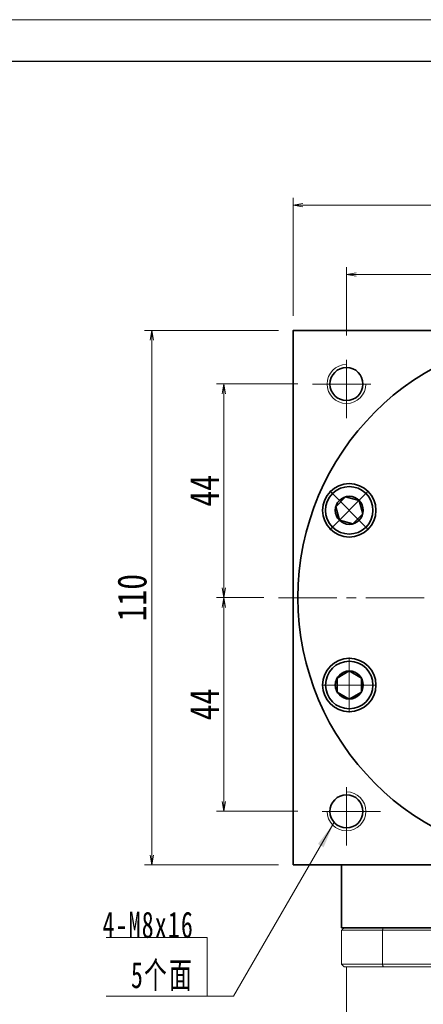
# Model space of a CAD drawing. Header units: millimetres. Extents: x -13 to 739, y -6 to 504.
# Tile 5 of 6: x 316 to 399, y 302 to 504. Entities that reach past the tile are written whole.
import ezdxf

# ---------------------------------------------------------------- set-up
doc = ezdxf.new("R2010")
doc.units = ezdxf.units.MM
doc.set_wipeout_variables(frame=1)
doc.linetypes.add('点画线', pattern=[18, 12, -2, 2, -2])
for name, color, linetype, lineweight in [('EB0', 7, 'Continuous', 35), ('中心线层', 1, '点画线', 18), ('图框_外框线', 7, 'Continuous', 18), ('尺寸线层', 3, 'Continuous', 18), ('粗实线层', 7, 'Continuous', 35)]:
    doc.layers.add(name, color=color, linetype=linetype, lineweight=lineweight)
doc.styles.add('宋体', font='SimSun.ttf', dxfattribs={"width": 0.8})
doc.styles.add('标准', font='txt', dxfattribs={"width": 0.667})
doc.dimstyles.new('A水平标注$0', dxfattribs={"dimtxt": 3.5, "dimasz": 2, "dimexe": 1.5, "dimexo": 3, "dimgap": 1.1, "dimtad": 1, "dimtoh": 1, "dimdec": 4, "dimdsep": 46, "dimtxsty": '宋体', "dimblk": 'OPEN', "dimcen": 3, "dimclrd": 3, "dimclre": 3, "dimclrt": 6, "dimadec": 0, "dimazin": 0, "dimtm": 1e-09, "dimtfac": 1, "dimtdec": 4, "dimtix": 1, "dimtmove": 0, "dimatfit": 3, "dimldrblk": 'OPEN', "dimfxl": 0, "dimlwd": 13, "dimlwe": 13, "dimarcsym": 0})

# ---------------------------------------------------------------- blocks, each defined once
blk = doc.blocks.new('_Open')
at = {"color": 0, "linetype": 'ByBlock', "lineweight": -2}
for p, q in [((-1, 0.17), (0, 0)), ((-1, -0.17), (0, 0)), ((0, 0), (-1, 0))]:
    blk.add_line(p, q, dxfattribs=at)
blk = doc.blocks.new('*D12')
at = {"layer": 'Defpoints', "color": 0, "transparency": 16777216}
for p in [(482.12, 466.08), (372.12, 440.25), (482.12, 440.25)]:
    blk.add_point(p, dxfattribs=at)
at = {"layer": '尺寸线层', "color": 3, "lineweight": 13, "transparency": 16777216}
for p, q in [((372.12, 443.25), (372.12, 467.58)), ((482.12, 443.25), (482.12, 467.58)), ((374.12, 466.08), (480.12, 466.08))]:
    blk.add_line(p, q, dxfattribs=at)
at = {"layer": '尺寸线层', "color": 3, "lineweight": 13, "transparency": 16777216, "xscale": 2, "yscale": 2, "zscale": 2, "rotation": 180}
blk.add_blockref('_Open', (372.12, 466.08), dxfattribs=at)
at = {"layer": '尺寸线层', "color": 3, "lineweight": 13, "transparency": 16777216, "xscale": 2, "yscale": 2, "zscale": 2}
blk.add_blockref('_Open', (482.12, 466.08), dxfattribs=at)
at = {"layer": '尺寸线层', "color": 6, "transparency": 16777216, "insert": (427.12, 470.11), "char_height": 6, "attachment_point": 5, "style": '宋体', "bg_fill": 3, "box_fill_scale": 1.1, "bg_fill_color": 257, "bg_fill_transparency": 0}
blk.add_mtext('110', dxfattribs=at)
blk = doc.blocks.new('*D13')
at = {"layer": 'Defpoints', "color": 0, "transparency": 16777216}
for p in [(342.99, 440.25), (372.12, 440.25), (372.12, 330.25)]:
    blk.add_point(p, dxfattribs=at)
at = {"layer": '尺寸线层', "color": 3, "lineweight": 13, "transparency": 16777216}
for p, q in [((369.12, 440.25), (341.49, 440.25)), ((342.99, 332.25), (342.99, 438.25)), ((369.12, 330.25), (341.49, 330.25))]:
    blk.add_line(p, q, dxfattribs=at)
at = {"layer": '尺寸线层', "color": 3, "lineweight": 13, "transparency": 16777216, "xscale": 2, "yscale": 2, "zscale": 2}
for p, rotation in [((342.99, 440.25), 90), ((342.99, 330.25), 270)]:
    blk.add_blockref('_Open', p, dxfattribs=dict(at, rotation=rotation))
at = {"layer": '尺寸线层', "color": 6, "transparency": 16777216, "insert": (338.95, 385.25), "char_height": 6, "attachment_point": 5, "rotation": 90, "style": '宋体', "bg_fill": 3, "box_fill_scale": 1.1, "bg_fill_color": 257, "bg_fill_transparency": 0}
blk.add_mtext('110', dxfattribs=at)
blk = doc.blocks.new('*D14')
at = {"layer": 'Defpoints', "color": 0, "transparency": 16777216}
for p in [(376.12, 429.25), (357.84, 385.25), (369.12, 385.25)]:
    blk.add_point(p, dxfattribs=at)
at = {"layer": '尺寸线层', "color": 3, "lineweight": 13, "transparency": 16777216}
for p, q in [((373.12, 429.25), (356.34, 429.25)), ((357.84, 427.25), (357.84, 387.25)), ((366.12, 385.25), (356.34, 385.25))]:
    blk.add_line(p, q, dxfattribs=at)
at = {"layer": '尺寸线层', "color": 3, "lineweight": 13, "transparency": 16777216, "xscale": 2, "yscale": 2, "zscale": 2}
for p, rotation in [((357.84, 429.25), 90), ((357.84, 385.25), 270)]:
    blk.add_blockref('_Open', p, dxfattribs=dict(at, rotation=rotation))
at = {"layer": '尺寸线层', "color": 6, "transparency": 16777216, "insert": (353.84, 407.25), "char_height": 6, "attachment_point": 5, "rotation": 90, "style": '宋体', "bg_fill": 3, "box_fill_scale": 1.1, "bg_fill_color": 257, "bg_fill_transparency": 0}
blk.add_mtext('44', dxfattribs=at)
blk = doc.blocks.new('*D15')
at = {"layer": 'Defpoints', "color": 0, "transparency": 16777216}
for p in [(369.12, 385.25), (357.84, 341.25), (376.12, 341.25)]:
    blk.add_point(p, dxfattribs=at)
at = {"layer": '尺寸线层', "color": 3, "lineweight": 13, "transparency": 16777216}
for p, q in [((366.12, 385.25), (356.34, 385.25)), ((357.84, 383.25), (357.84, 343.25)), ((373.12, 341.25), (356.34, 341.25))]:
    blk.add_line(p, q, dxfattribs=at)
at = {"layer": '尺寸线层', "color": 3, "lineweight": 13, "transparency": 16777216, "xscale": 2, "yscale": 2, "zscale": 2}
for p, rotation in [((357.84, 385.25), 90), ((357.84, 341.25), 270)]:
    blk.add_blockref('_Open', p, dxfattribs=dict(at, rotation=rotation))
at = {"layer": '尺寸线层', "color": 6, "transparency": 16777216, "insert": (353.84, 363.25), "char_height": 6, "attachment_point": 5, "rotation": 90, "style": '宋体', "bg_fill": 3, "box_fill_scale": 1.1, "bg_fill_color": 257, "bg_fill_transparency": 0}
blk.add_mtext('44', dxfattribs=at)
blk = doc.blocks.new('*D16')
at = {"layer": 'Defpoints', "color": 0, "transparency": 16777216}
for p in [(427.12, 451.82), (427.12, 443.24), (383.12, 436.25)]:
    blk.add_point(p, dxfattribs=at)
at = {"layer": '尺寸线层', "color": 3, "lineweight": 13, "transparency": 16777216}
for p, q in [((383.12, 439.25), (383.12, 453.32)), ((427.12, 446.24), (427.12, 453.32)), ((385.12, 451.82), (425.12, 451.82))]:
    blk.add_line(p, q, dxfattribs=at)
at = {"layer": '尺寸线层', "color": 3, "lineweight": 13, "transparency": 16777216, "xscale": 2, "yscale": 2, "zscale": 2, "rotation": 180}
blk.add_blockref('_Open', (383.12, 451.82), dxfattribs=at)
at = {"layer": '尺寸线层', "color": 3, "lineweight": 13, "transparency": 16777216, "xscale": 2, "yscale": 2, "zscale": 2}
blk.add_blockref('_Open', (427.12, 451.82), dxfattribs=at)
at = {"layer": '尺寸线层', "color": 6, "transparency": 16777216, "insert": (405.12, 455.82), "char_height": 6, "attachment_point": 5, "style": '宋体', "bg_fill": 3, "box_fill_scale": 1.1, "bg_fill_color": 257, "bg_fill_transparency": 0}
blk.add_mtext('44', dxfattribs=at)
blk = doc.blocks.new('*X5')
at = {"layer": '中心线层', "linetype": '点画线', "lineweight": 18}
for p, q in [((0, -5.64), (0, 5.64)), ((-5.64, 0), (5.64, 0))]:
    blk.add_line(p, q, dxfattribs=at)
at = {"layer": '粗实线层'}
for p, q in [((-2.89, 0), (-1.44, 2.5)), ((-1.44, 2.5), (1.44, 2.5)), ((2.89, 0), (1.44, 2.5)), ((2.89, 0), (1.44, 2.5)), ((-2.89, 0), (-1.44, -2.5)), ((2.89, 0), (1.44, -2.5)), ((-1.44, -2.5), (1.44, -2.5))]:
    blk.add_line(p, q, dxfattribs=at)
blk.add_circle((0, 0), 2.89, dxfattribs=at)
for start, end in [(0, 180), (180, 360)]:
    blk.add_arc((0, 0), 4.89, start, end, dxfattribs=at)
blk = doc.blocks.new('*X6')
at = {"layer": '尺寸线层', "linetype": 'Continuous'}
blk.add_hatch(color=0, dxfattribs=at).paths.add_polyline_path([(26.13, 35.68), (24, 30.67), (22.84, 31.35)], flags=0)
at = {"layer": '尺寸线层', "color": 0, "linetype": 'Continuous'}
blk.add_line((26.13, 35.68), (5.4, 0), dxfattribs=at)
at = {"layer": '尺寸线层', "color": 0}
for p, q in [((0, 12.11), (-20.82, 12.11)), ((0, 0), (0, 12.11)), ((0, 0), (-20.82, 0)), ((5.4, 0), (0, 0))]:
    blk.add_line(p, q, dxfattribs=at)
at = {"layer": '尺寸线层', "color": 0, "insert": (-2.7, 1.08), "char_height": 5.4, "width": 36.2438, "attachment_point": 9, "line_spacing_factor": 1.15057, "style": '标准'}
blk.add_mtext('\\T1.1;4-M8x16\\P5个面', dxfattribs=at)
blk = doc.blocks.new('*D20')
at = {"layer": 'Defpoints', "color": 0, "transparency": 16777216}
for p in [(424.12, 399.05), (430.12, 399.05)]:
    blk.add_point(p, dxfattribs=at)
at = {"layer": '尺寸线层', "color": 3, "lineweight": 13, "transparency": 16777216}
for p, q in [((424.12, 402.05), (424.12, 414.1)), ((430.12, 402.05), (430.12, 414.1)), ((422.12, 412.6), (420.12, 412.6)), ((430.12, 412.6), (424.12, 412.6)), ((432.12, 412.6), (434.12, 412.6))]:
    blk.add_line(p, q, dxfattribs=at)
at = {"layer": '尺寸线层', "color": 3, "lineweight": 13, "transparency": 16777216, "xscale": 2, "yscale": 2, "zscale": 2}
blk.add_blockref('_Open', (424.12, 412.6), dxfattribs=at)
at = {"layer": '尺寸线层', "color": 3, "lineweight": 13, "transparency": 16777216, "xscale": 2, "yscale": 2, "zscale": 2, "rotation": 180}
blk.add_blockref('_Open', (430.12, 412.6), dxfattribs=at)
at = {"layer": '尺寸线层', "color": 6, "transparency": 16777216, "insert": (427.12, 418.92), "char_height": 6, "attachment_point": 5, "style": '宋体', "bg_fill": 3, "box_fill_scale": 1.1, "bg_fill_color": 257, "bg_fill_transparency": 0}
blk.add_mtext('{\\A1;\\A1;6P9({\\H0.707107x;\\S-0.012^ -0.042;})}', dxfattribs=at)
at = {"layer": 'Defpoints', "color": 0, "transparency": 16777216}
blk.add_point((424.12, 412.6), dxfattribs=at)

msp = doc.modelspace()

# ---------------------------------------------------------------- linework, layer by layer
at = {"color": 7, "linetype": 'Continuous', "lineweight": 15}
for p, q in [((382.11696, 316.74506), (390.52461, 316.74506)), ((382.11696, 309.74506), (382.11696, 316.74506)), ((390.70268, 317.24506), (382.61696, 317.24506)), ((390.52461, 316.74506), (463.70931, 316.74506)), ((390.52461, 316.74506), (390.52461, 309.74506)), ((463.53125, 317.24506), (390.70268, 317.24506)), ((390.52461, 309.74506), (382.11696, 309.74506)), ((382.61696, 309.24506), (390.70268, 309.24506)), ((463.70931, 309.74506), (390.52461, 309.74506)), ((390.70268, 309.24506), (463.53125, 309.24506))]:
    msp.add_line(p, q, dxfattribs=at)
for points in [[(382.61696, 317.24506), (382.11696, 316.74506)], [(390.70268, 317.24506), (390.52461, 316.74506)], [(382.11696, 309.74506), (382.61696, 309.24506)], [(383.11696, 283.24506), (383.11696, 309.24506)], [(390.52461, 309.74506), (390.70268, 309.24506)]]:
    msp.add_open_spline(points, degree=1, dxfattribs=at)
at = {"layer": 'EB0'}
msp.add_line((472.11842, 317.24506), (382.11842, 317.24506), dxfattribs=at)
at = {"layer": '中心线层'}
for p, q in [((383.11842, 422.24506), (383.11842, 436.24506)), ((376.11842, 429.24506), (390.11842, 429.24506)), ((369.11842, 385.24506), (485.11842, 385.24506)), ((383.11842, 334.24506), (383.11842, 348.24506)), ((390.11842, 341.24506), (376.11842, 341.24506))]:
    msp.add_line(p, q, dxfattribs=at)
at = {"layer": '图框_外框线', "color": 3}
msp.add_lwpolyline([(-9.6263, -6.02975), (712.00526, -6.02975), (712.00526, 504.26685), (-9.6263, 504.26685)], close=True, dxfattribs=at)
at = {"layer": '图框_外框线', "color": 3, "lineweight": 25}
msp.add_lwpolyline([(33.32796, 2.5611), (703.41441, 2.5611), (703.41441, 495.676), (33.32796, 495.676)], close=True, dxfattribs=at)
at = {"layer": '粗实线层'}
msp.add_line((382.11842, 317.24506), (382.11842, 330.24506), dxfattribs=at)
for points in [[(372.11842, 330.24506), (372.11842, 440.24506)], [(372.11842, 439.64506), (372.11842, 440.24506), (482.11842, 440.24506), (482.11842, 439.64506)], [(482.11842, 330.24506), (372.11842, 330.24506)]]:
    msp.add_lwpolyline(points, dxfattribs=at)
for centre, radius in [((383.11842, 429.24506), 3.4), ((383.69608, 403.23118), 5.5), ((383.69608, 367.25894), 5.5), ((383.11842, 341.24506), 3.4)]:
    msp.add_circle(centre, radius, dxfattribs=at)
at = {"layer": '粗实线层', "lineweight": 18}
for centre, start, end in [((383.11842, 429.24506), 90, 360), ((383.11842, 341.24506), 180, 90)]:
    msp.add_arc(centre, 4, start, end, dxfattribs=at)

# ---------------------------------------------------------------- next in the draw order: dimensions: what is measured, and where the dimension line sits
at = {"layer": '尺寸线层'}
dim = msp.add_linear_dim(base=(482.11842, 466.07511), p1=(372.11842, 440.24506), p2=(482.11842, 440.24506), dimstyle='A水平标注$0', override={"dimtxt": 6, "dimdec": 1, "dimpost": '<>', "dimblk": 'Open', "dimtvp": 0.1, "dimtfill": 1, "dimtfillclr": 256}, dxfattribs=at)
dim.commit()
dim.dimension.update_dxf_attribs({"geometry": '*D12', "text_midpoint": (427.11842, 470.10807)})

# ---------------------------------------------------------------- next in the draw order: dimensions: what is measured, and where the dimension line sits
dim = msp.add_linear_dim(base=(427.11842, 451.81911), p1=(383.11842, 436.24506), p2=(427.11842, 443.24026), dimstyle='A水平标注$0', override={"dimtxt": 6, "dimdec": 1, "dimpost": '<>', "dimblk": 'Open', "dimtvp": 0.1, "dimtfill": 1, "dimtfillclr": 256}, dxfattribs=at)
dim.commit()
dim.dimension.update_dxf_attribs({"geometry": '*D16', "text_midpoint": (405.11842, 455.81855)})
dim = msp.add_linear_dim(base=(342.98727, 440.24506), p1=(372.11842, 330.24506), p2=(372.11842, 440.24506), angle=90, dimstyle='A水平标注$0', override={"dimtxt": 6, "dimdec": 1, "dimpost": '<>', "dimblk": 'Open', "dimtvp": 0.1, "dimtfill": 1, "dimtfillclr": 256}, dxfattribs=at)
dim.commit()
dim.dimension.update_dxf_attribs({"geometry": '*D13', "text_midpoint": (338.95431, 385.24506)})

# ---------------------------------------------------------------- next in the draw order: block references
msp.add_blockref('*X6', (354.4022, 303.17922), dxfattribs=at)

# ---------------------------------------------------------------- next in the draw order: dimensions: what is measured, and where the dimension line sits
dim = msp.add_linear_dim(base=(357.83727, 385.24506), p1=(376.11842, 429.24506), p2=(369.11842, 385.24506), angle=270, dimstyle='A水平标注$0', override={"dimtxt": 6, "dimdec": 1, "dimpost": '<>', "dimblk": 'Open', "dimtvp": 0.1, "dimtfill": 1, "dimtfillclr": 256}, dxfattribs=at)
dim.commit()
dim.dimension.update_dxf_attribs({"geometry": '*D14', "text_midpoint": (353.83783, 407.24506)})

# ---------------------------------------------------------------- next in the draw order: dimensions: what is measured, and where the dimension line sits
dim = msp.add_linear_dim(base=(357.83727, 341.24506), p1=(369.11842, 385.24506), p2=(376.11842, 341.24506), angle=270, dimstyle='A水平标注$0', override={"dimtxt": 6, "dimdec": 1, "dimpost": '<>', "dimblk": 'Open', "dimtvp": 0.1, "dimtfill": 1, "dimtfillclr": 256}, dxfattribs=at)
dim.commit()
dim.dimension.update_dxf_attribs({"geometry": '*D15', "text_midpoint": (353.83783, 363.24506)})

# ---------------------------------------------------------------- next in the draw order: linework, layer by layer
at = {"layer": '粗实线层'}
msp.add_circle((427.11842, 385.24506), 54, dxfattribs=at)

# ---------------------------------------------------------------- next in the draw order: wipeouts: each hides what was drawn before it
for points in [[(387.15384, 406.68893), (387.13435, 406.70831), (387.11476, 406.72757), (387.09506, 406.74672), (387.07525, 406.76577), (387.05534, 406.7847), (387.03532, 406.80352), (387.01519, 406.82222), (386.99496, 406.84082), (386.97463, 406.8593), (386.95419, 406.87766), (386.93365, 406.89591), (386.91301, 406.91404), (386.89226, 406.93206), (386.87142, 406.94996), (386.85047, 406.96775), (386.82943, 406.98541), (386.80828, 407.00296), (386.78704, 407.02039), (386.7657, 407.03769), (386.74426, 407.05488), (386.72273, 407.07195), (386.7011, 407.08889), (386.67938, 407.10572), (386.65756, 407.12242), (386.63565, 407.139), (386.61365, 407.15545), (386.59155, 407.17179), (386.56936, 407.18799), (386.54708, 407.20408), (386.52472, 407.22003), (386.52472, 407.22003), (386.33525, 407.34784), (386.14002, 407.46666), (385.93946, 407.57622), (385.73399, 407.67629), (385.52407, 407.76666), (385.31016, 407.84712), (385.09272, 407.91749), (384.87223, 407.97763), (384.64917, 408.0274), (384.42403, 408.06669), (384.19731, 408.09542), (383.96948, 408.11353), (383.74106, 408.12097), (383.51254, 408.11773), (383.28442, 408.10382), (383.0572, 408.07926), (382.83138, 408.04412), (382.60744, 407.99846), (382.38589, 407.94239), (382.16719, 407.87603), (381.95184, 407.79952), (381.74029, 407.71303), (381.53302, 407.61675), (381.33047, 407.51089), (381.13309, 407.39569), (380.9413, 407.27139), (380.75554, 407.13826), (380.5762, 406.9966), (380.40367, 406.84671), (380.23833, 406.68893), (380.23833, 406.68893), (380.08055, 406.5236), (379.93066, 406.35107), (379.789, 406.17172), (379.65587, 405.98596), (379.53157, 405.79418), (379.41637, 405.59679), (379.31051, 405.39425), (379.21423, 405.18697), (379.12775, 404.97543), (379.05124, 404.76007), (378.98488, 404.54138), (378.9288, 404.31982), (378.88314, 404.09588), (378.848, 403.87006), (378.82344, 403.64284), (378.80953, 403.41472), (378.80629, 403.1862), (378.81373, 402.95778), (378.83184, 402.72996), (378.86057, 402.50323), (378.89986, 402.27809), (378.94963, 402.05503), (379.00977, 401.83454), (379.08015, 401.61711), (379.1606, 401.40319), (379.25097, 401.19328), (379.35104, 400.98781), (379.46061, 400.78724), (379.57942, 400.59201), (379.70723, 400.40255), (379.70723, 400.40255), (379.72319, 400.38018), (379.73927, 400.3579), (379.75548, 400.33571), (379.77181, 400.31362), (379.78826, 400.29161), (379.80484, 400.2697), (379.82155, 400.24788), (379.83837, 400.22616), (379.85531, 400.20453), (379.87238, 400.183), (379.88957, 400.16156), (379.90688, 400.14022), (379.92431, 400.11898), (379.94185, 400.09784), (379.95952, 400.07679), (379.9773, 400.05584), (379.9952, 400.035), (380.01322, 400.01425), (380.03135, 399.99361), (380.0496, 399.97307), (380.06797, 399.95263), (380.08645, 399.9323), (380.10504, 399.91207), (380.12375, 399.89194), (380.14256, 399.87192), (380.1615, 399.85201), (380.18054, 399.8322), (380.19969, 399.8125), (380.21896, 399.79291), (380.23833, 399.77343), (380.23833, 399.77343), (380.42404, 399.5972), (380.61871, 399.43094), (380.82181, 399.27509), (381.0328, 399.13008), (381.25108, 398.99632), (381.47607, 398.87416), (381.70714, 398.76394), (381.94366, 398.66597), (382.18499, 398.58051), (382.43046, 398.5078), (382.6794, 398.44804), (382.93112, 398.40138), (383.18494, 398.36797), (383.44016, 398.34788), (383.69608, 398.34118), (383.95201, 398.34788), (384.20723, 398.36797), (384.46105, 398.40138), (384.71277, 398.44804), (384.96171, 398.5078), (385.20718, 398.58051), (385.4485, 398.66597), (385.68503, 398.76394), (385.9161, 398.87416), (386.14108, 398.99632), (386.35937, 399.13008), (386.57035, 399.27509), (386.77346, 399.43094), (386.96813, 399.5972), (387.15384, 399.77343), (387.15384, 399.77343), (387.33006, 399.95913), (387.49633, 400.1538), (387.65218, 400.35691), (387.79718, 400.56789), (387.93095, 400.78618), (388.05311, 401.01117), (388.16332, 401.24224), (388.26129, 401.47876), (388.34675, 401.72009), (388.41946, 401.96555), (388.47923, 402.21449), (388.52588, 402.46621), (388.5593, 402.72004), (388.57938, 402.97526), (388.58608, 403.23118), (388.57938, 403.4871), (388.5593, 403.74232), (388.52588, 403.99614), (388.47923, 404.24787), (388.41946, 404.4968), (388.34675, 404.74227), (388.26129, 404.9836), (388.16332, 405.22012), (388.05311, 405.45119), (387.93095, 405.67618), (387.79718, 405.89446), (387.65218, 406.10545), (387.49633, 406.30856), (387.33006, 406.50323)], [(383.69608, 372.14894), (383.66861, 372.14886), (383.64113, 372.14863), (383.61366, 372.14824), (383.58619, 372.1477), (383.55872, 372.14701), (383.53126, 372.14616), (383.5038, 372.14515), (383.47634, 372.144), (383.4489, 372.14269), (383.42146, 372.14122), (383.39403, 372.1396), (383.36661, 372.13783), (383.33921, 372.1359), (383.31181, 372.13381), (383.28442, 372.13158), (383.25705, 372.12919), (383.22969, 372.12664), (383.20235, 372.12395), (383.17502, 372.1211), (383.14771, 372.11809), (383.12041, 372.11493), (383.09314, 372.11162), (383.06588, 372.10816), (383.03864, 372.10454), (383.01143, 372.10077), (382.98423, 372.09685), (382.95706, 372.09277), (382.92991, 372.08854), (382.90278, 372.08416), (382.87568, 372.07963), (382.87568, 372.07963), (382.65134, 372.03603), (382.42927, 371.982), (382.20998, 371.91765), (381.99393, 371.84312), (381.7816, 371.75859), (381.57345, 371.66422), (381.36993, 371.56023), (381.1715, 371.44684), (380.97858, 371.32431), (380.7916, 371.1929), (380.61096, 371.05289), (380.43706, 370.9046), (380.27028, 370.74835), (380.11098, 370.58447), (379.95952, 370.41333), (379.81621, 370.23529), (379.68138, 370.05076), (379.55532, 369.86013), (379.43831, 369.66382), (379.33059, 369.46225), (379.23241, 369.25587), (379.14398, 369.04513), (379.0655, 368.83049), (378.99713, 368.61241), (378.93902, 368.39138), (378.8913, 368.16787), (378.85408, 367.94238), (378.82743, 367.7154), (378.81142, 367.48742), (378.80608, 367.25894), (378.80608, 367.25894), (378.81142, 367.03046), (378.82743, 366.80248), (378.85408, 366.57549), (378.8913, 366.35), (378.93902, 366.1265), (378.99713, 365.90546), (379.0655, 365.68739), (379.14398, 365.47275), (379.23241, 365.262), (379.33059, 365.05562), (379.43831, 364.85406), (379.55532, 364.65774), (379.68138, 364.46711), (379.81621, 364.28258), (379.95952, 364.10455), (380.11098, 363.93341), (380.27028, 363.76953), (380.43706, 363.61327), (380.61096, 363.46498), (380.7916, 363.32497), (380.97858, 363.19356), (381.1715, 363.07103), (381.36993, 362.95764), (381.57345, 362.85365), (381.7816, 362.75929), (381.99393, 362.67475), (382.20998, 362.60023), (382.42927, 362.53588), (382.65134, 362.48184), (382.87568, 362.43825), (382.87568, 362.43825), (382.90278, 362.43371), (382.92991, 362.42933), (382.95706, 362.4251), (382.98423, 362.42103), (383.01143, 362.4171), (383.03864, 362.41333), (383.06588, 362.40972), (383.09314, 362.40625), (383.12041, 362.40294), (383.14771, 362.39978), (383.17502, 362.39678), (383.20235, 362.39393), (383.22969, 362.39123), (383.25705, 362.38869), (383.28442, 362.3863), (383.31181, 362.38406), (383.33921, 362.38198), (383.36661, 362.38005), (383.39403, 362.37827), (383.42146, 362.37665), (383.4489, 362.37519), (383.47634, 362.37388), (383.5038, 362.37272), (383.53126, 362.37172), (383.55872, 362.37087), (383.58619, 362.37017), (383.61366, 362.36963), (383.64113, 362.36925), (383.66861, 362.36901), (383.69608, 362.36894), (383.69608, 362.36894), (383.95201, 362.37564), (384.20723, 362.39572), (384.46105, 362.42914), (384.71277, 362.4758), (384.96171, 362.53556), (385.20718, 362.60827), (385.4485, 362.69373), (385.68503, 362.7917), (385.9161, 362.90191), (386.14108, 363.02407), (386.35937, 363.15784), (386.57035, 363.30284), (386.77346, 363.45869), (386.96813, 363.62496), (387.15384, 363.80118), (387.33006, 363.98689), (387.49633, 364.18156), (387.65218, 364.38467), (387.79718, 364.59565), (387.93095, 364.81394), (388.05311, 365.03892), (388.16332, 365.26999), (388.26129, 365.50652), (388.34675, 365.74784), (388.41946, 365.99331), (388.47923, 366.24225), (388.52588, 366.49397), (388.5593, 366.74779), (388.57938, 367.00301), (388.58608, 367.25894), (388.58608, 367.25894), (388.57938, 367.51486), (388.5593, 367.77008), (388.52588, 368.0239), (388.47923, 368.27563), (388.41946, 368.52456), (388.34675, 368.77003), (388.26129, 369.01136), (388.16332, 369.24788), (388.05311, 369.47895), (387.93095, 369.70394), (387.79718, 369.92222), (387.65218, 370.13321), (387.49633, 370.33631), (387.33006, 370.53099), (387.15384, 370.71669), (386.96813, 370.89292), (386.77346, 371.05918), (386.57035, 371.21503), (386.35937, 371.36004), (386.14108, 371.4938), (385.9161, 371.61596), (385.68503, 371.72617), (385.4485, 371.82415), (385.20718, 371.9096), (384.96171, 371.98231), (384.71277, 372.04208), (384.46105, 372.08873), (384.20723, 372.12215), (383.95201, 372.14224)]]:
    msp.add_wipeout(points).dxf.layer = '粗实线层'

# ---------------------------------------------------------------- next in the draw order: block references
for p, rotation in [((383.69608, 403.23118), 45.00000000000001), ((383.69608, 367.25894), 90)]:
    msp.add_blockref('*X5', p, dxfattribs=dict(at, rotation=rotation))

# ---------------------------------------------------------------- next in the draw order: dimensions: what is measured, and where the dimension line sits
at = {"layer": '尺寸线层'}
dim = msp.add_linear_dim(base=(424.11842, 412.60069), p1=(430.11842, 399.04506), p2=(424.11842, 399.04506), text='{\\A1;\\A1;6P9({\\H0.707107x;\\S-0.012^ -0.042;})}', dimstyle='A水平标注$0', override={"dimtxt": 6, "dimdec": 1, "dimpost": '<>', "dimblk": 'Open', "dimtp": -0.012, "dimtm": 0.042, "dimtdec": 3, "dimtvp": 0.1, "dimtfill": 1, "dimtfillclr": 256, "dimtzin": 8}, dxfattribs=at)
dim.commit()
dim.dimension.update_dxf_attribs({"geometry": '*D20', "text_midpoint": (427.11842, 418.92435)})

doc.saveas('drawing.dxf')
